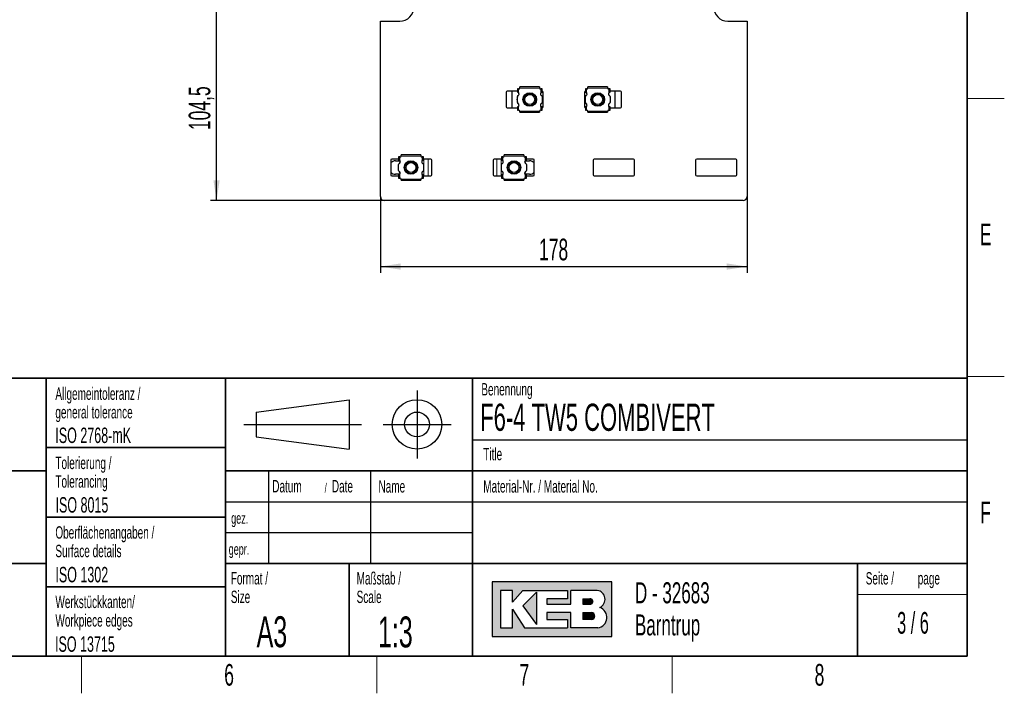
# Paper-space layout 'Blatt3' of a CAD drawing. Header units: millimetres. Extents: x 5 to 418, y 2 to 292.
# Tile 43 of 54: x 255 to 414, y 6 to 115. Entities that reach past the tile are written whole.
import ezdxf

# ---------------------------------------------------------------- set-up
doc = ezdxf.new("R2010")
doc.units = ezdxf.units.MM
doc.layers.add('SLD-0', color=7, linetype='Continuous')
doc.styles.add('SLDTEXTSTYLE0', font='TXT', dxfattribs={"width": 0.605})
doc.styles.add('SLDTEXTSTYLE1', font='TXT', dxfattribs={"width": 0.563})
doc.dimstyles.new('SLDDIMSTYLE0', dxfattribs={"dimtxt": 3.5, "dimasz": 3.302, "dimexe": 0, "dimexo": 0.0625, "dimgap": 0.875, "dimtad": 1, "dimlfac": 3, "dimrnd": 1e-09, "dimzin": 12, "dimdsep": 46, "dimtxsty": 'SLDTEXTSTYLE0', "dimsah": 1, "dimcen": 0.09, "dimadec": 0, "dimazin": 3, "dimtfac": 1, "dimtofl": 0, "dimtmove": 0, "dimatfit": 3, "dimfxl": 1, "dimfrac": 2, "dimtolj": 1, "dimtzin": 12, "dimarcsym": 0})

# ---------------------------------------------------------------- blocks, each defined once
blk = doc.blocks.new('SW_NOTE_0_45')
at = {"layer": 'SLD-0', "color": 0, "char_height": 2, "attachment_point": 1, "style": 'SLDTEXTSTYLE0'}
for s, insert in [('Keine Maße aus der Zeichnung abnehmen. /', (0, 2.5781354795)), ('Do not scale.', (0, -0.9218646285))]:
    blk.add_mtext(s, dxfattribs=dict(at, insert=insert))
blk = doc.blocks.new('SW_NOTE_0_47')
at = {"layer": 'SLD-0', "color": 0, "char_height": 2, "attachment_point": 1, "style": 'SLDTEXTSTYLE0'}
for s, insert in [('Werkstückkanten/', (0, 2.5781354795)), ('Workpiece edges', (0, -0.4218645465))]:
    blk.add_mtext(s, dxfattribs=dict(at, insert=insert))
blk = doc.blocks.new('SW_NOTE_0_48')
at = {"layer": 'SLD-0', "color": 0, "char_height": 2, "attachment_point": 1, "style": 'SLDTEXTSTYLE0'}
for s, insert in [('Oberflächenangaben /', (0, 2.5781354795)), ('Surface details', (0, -0.4218645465))]:
    blk.add_mtext(s, dxfattribs=dict(at, insert=insert))
blk = doc.blocks.new('SW_NOTE_0_49')
at = {"layer": 'SLD-0', "color": 0, "char_height": 2, "attachment_point": 1, "style": 'SLDTEXTSTYLE0'}
for s, insert in [('Tolerierung /', (0, 2.5781354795)), ('Tolerancing', (0, -0.4218645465))]:
    blk.add_mtext(s, dxfattribs=dict(at, insert=insert))
blk = doc.blocks.new('SW_NOTE_0_50')
at = {"layer": 'SLD-0', "color": 0, "char_height": 2, "attachment_point": 1, "style": 'SLDTEXTSTYLE0'}
for s, insert in [('Allgemeintoleranz /', (0, 2.5781354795)), ('general tolerance', (0, -0.4218645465))]:
    blk.add_mtext(s, dxfattribs=dict(at, insert=insert))
blk = doc.blocks.new('SW_NOTE_0_51')
at = {"layer": 'SLD-0', "color": 0, "char_height": 2, "attachment_point": 1, "style": 'SLDTEXTSTYLE0'}
for s, insert in [('Format /', (0, 2.5781354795)), ('Size', (0, -0.4218645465))]:
    blk.add_mtext(s, dxfattribs=dict(at, insert=insert))
blk = doc.blocks.new('SW_NOTE_0_52')
at = {"layer": 'SLD-0', "color": 0, "attachment_point": 1, "style": 'SLDTEXTSTYLE0'}
for s, insert, char_height in [('Datum', (0, 2.5781354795), 2), ('/', (8.4829859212, 2.0780460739), 1.5), ('Date', (9.6392361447, 2.5781354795), 2)]:
    blk.add_mtext(s, dxfattribs=dict(at, insert=insert, char_height=char_height))
blk = doc.blocks.new('SW_NOTE_0_53')
at = {"layer": 'SLD-0', "color": 0, "char_height": 2, "attachment_point": 1, "style": 'SLDTEXTSTYLE0'}
for s, insert in [('Maßstab /', (0, 2.5781354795)), ('Scale', (0, -0.4218645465))]:
    blk.add_mtext(s, dxfattribs=dict(at, insert=insert))
blk = doc.blocks.new('SW_NOTE_0_54')
at = {"layer": 'SLD-0', "color": 0, "char_height": 3.4, "attachment_point": 1, "style": 'SLDTEXTSTYLE0'}
for s, insert in [('D - 32683', (0, 4.3828303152)), ('Barntrup', (0, -0.8171696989))]:
    blk.add_mtext(s, dxfattribs=dict(at, insert=insert))
blk = doc.blocks.new('SW_NOTE_0_55')
at = {"layer": 'SLD-0', "color": 0, "char_height": 2, "attachment_point": 1, "style": 'SLDTEXTSTYLE0'}
for s, insert in [('Seite /', (0, 2.5781354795)), ('page', (8.413542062, 2.5784205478))]:
    blk.add_mtext(s, dxfattribs=dict(at, insert=insert))
blk = doc.blocks.new('_D_21')
at = {"layer": 'SLD-0', "color": 7}
for p, q in [((313.0734608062, 86.3825345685), (313.0734608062, 74.04200023)), ((372.4067941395, 86.3825345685), (372.4067941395, 74.04200023)), ((313.0734608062, 75.04200023), (372.4067941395, 75.04200023))]:
    blk.add_line(p, q, dxfattribs=at)
for points in [[(313.0734608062, 75.04200023), (316.3754608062, 74.53400023), (316.3754608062, 75.55000023)], [(372.4067941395, 75.04200023), (369.1047941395, 75.55000023), (369.1047941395, 74.53400023)]]:
    blk.add_solid(points, dxfattribs=at)
at = {"layer": 'SLD-0', "color": 7, "insert": (338.7297109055, 79.5537375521), "char_height": 3.5, "attachment_point": 1, "style": 'SLDTEXTSTYLE0'}
blk.add_mtext('178', dxfattribs=at)
blk = doc.blocks.new('_D_23')
at = {"layer": 'SLD-0', "color": 7}
for p, q in [((314.4067941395, 120.5492520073), (285.5734454, 120.5492520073)), ((286.5734454, 85.7158679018), (286.5734454, 120.5492520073)), ((313.7401274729, 85.7158679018), (285.5734454, 85.7158679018))]:
    blk.add_line(p, q, dxfattribs=at)
for points in [[(286.5734454, 120.5492520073), (286.0654454, 117.2472520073), (287.0814454, 117.2472520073)], [(286.5734454, 85.7158679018), (287.0814454, 89.0178679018), (286.0654454, 89.0178679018)]]:
    blk.add_solid(points, dxfattribs=at)
at = {"layer": 'SLD-0', "color": 7, "insert": (282.061708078, 97.1169351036), "char_height": 3.5, "attachment_point": 1, "rotation": 90, "style": 'SLDTEXTSTYLE0'}
blk.add_mtext('104,5', dxfattribs=at)

psp = doc.layouts.new('Blatt3')

# ---------------------------------------------------------------- hatches: boundary and pattern name
at = {"linetype": 'Continuous'}
h = psp.add_hatch(color=7, dxfattribs=at)
h.paths.add_polyline_path([(331.1423676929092, 15.18257760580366), (350.5207896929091, 15.18257760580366), (350.5207896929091, 24.04128480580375), (331.1423676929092, 24.04128480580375)], flags=0)
edge = h.paths.add_edge_path(flags=0)
edge.add_arc((347.9991875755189, 18.26988521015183), 1.720915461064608, -81.72003226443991, 70.17096003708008, ccw=False)
edge.add_line((348.2470169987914, 16.56690822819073), (348.2293995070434, 16.56675060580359))
edge.add_line((348.2293995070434, 16.56675060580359), (343.8767592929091, 16.56675060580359))
edge.add_line((343.8767592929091, 16.56675060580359), (343.8767592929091, 19.05826200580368))
edge.add_line((343.8767592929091, 19.05826200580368), (340.0010748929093, 19.05826200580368))
edge.add_line((340.0010748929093, 19.05826200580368), (340.0010748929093, 17.95092360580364))
edge.add_line((340.0010748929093, 17.95092360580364), (343.3230900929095, 17.95092360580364))
edge.add_line((343.3230900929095, 17.95092360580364), (343.3230900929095, 16.56675060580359))
edge.add_line((343.3230900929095, 16.56675060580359), (336.4022250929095, 16.56675060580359))
edge.add_line((336.4022250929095, 16.56675060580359), (334.4643828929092, 19.61193120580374))
edge.add_line((334.4643828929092, 19.61193120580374), (334.4643828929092, 16.56675060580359))
edge.add_line((334.4643828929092, 16.56675060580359), (332.5265406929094, 16.56675060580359))
edge.add_line((332.5265406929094, 16.56675060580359), (332.5265406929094, 22.65711180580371))
edge.add_line((332.5265406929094, 22.65711180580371), (334.4643828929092, 22.65711180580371))
edge.add_line((334.4643828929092, 22.65711180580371), (334.4643828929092, 20.71926960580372))
edge.add_line((334.4643828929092, 20.71926960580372), (336.1253904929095, 22.65711180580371))
edge.add_line((336.1253904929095, 22.65711180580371), (343.3230900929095, 22.65711180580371))
edge.add_line((343.3230900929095, 22.65711180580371), (343.3230900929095, 21.27293880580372))
edge.add_line((343.3230900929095, 21.27293880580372), (340.0010748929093, 21.27293880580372))
edge.add_line((340.0010748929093, 21.27293880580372), (340.0010748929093, 20.44243500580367))
edge.add_line((340.0010748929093, 20.44243500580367), (343.8767592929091, 20.44243500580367))
edge.add_line((343.8767592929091, 20.44243500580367), (343.8767592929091, 22.65711180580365))
edge.add_line((343.8767592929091, 22.65711180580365), (348.1497422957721, 22.65711180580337))
edge.add_line((348.1497422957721, 22.65711180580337), (348.151741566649, 22.65711180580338))
edge.add_line((348.151741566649, 22.65711180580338), (348.1521661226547, 22.65713246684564))
edge.add_arc((347.9523797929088, 21.20834406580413), 1.462498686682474, -64.4589412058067, 82.1484933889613, ccw=False)
psp.add_hatch(color=7, dxfattribs=at).paths.add_polyline_path([(338.3400672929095, 17.12041980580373), (338.3400672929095, 22.38027720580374), (336.1253904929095, 20.16560040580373)], flags=0)
h = psp.add_hatch(color=7, dxfattribs=at)
edge = h.paths.add_edge_path(flags=0)
edge.add_line((345.8146014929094, 20.44243500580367), (346.974194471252, 20.44243500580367))
edge.add_arc((347.0534490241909, 20.85768690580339), 0.4227474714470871, 259.1945394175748, 460.8054605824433)
edge.add_line((346.9741944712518, 21.27293880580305), (345.8146014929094, 21.27293880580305))
edge.add_line((345.8146014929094, 21.27293880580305), (345.8146014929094, 20.44243500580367))
h = psp.add_hatch(color=7, dxfattribs=at)
edge = h.paths.add_edge_path(flags=0)
edge.add_line((345.8146014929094, 17.95092360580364), (347.1991847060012, 17.95092360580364))
edge.add_arc((347.1991847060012, 18.50459280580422), 0.5536692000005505, 270.0000000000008, 450.0000000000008)
edge.add_line((347.1991847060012, 19.05826200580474), (347.1703327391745, 19.05826200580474))
edge.add_line((347.1703327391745, 19.05826200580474), (345.8146014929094, 19.05826200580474))
edge.add_line((345.8146014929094, 19.05826200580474), (345.8146014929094, 17.95092360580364))

# ---------------------------------------------------------------- linework, layer by layer
at = {"color": 7, "linetype": 'Continuous', "lineweight": 25}
for p, q in [((313.0734608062, 86.3825345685), (313.0734608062, 114.7492012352)), ((313.0734608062, 114.7492012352), (316.2067941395, 114.7492012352)), ((369.2734608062, 114.7492012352), (372.4067941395, 114.7492012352)), ((372.4067941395, 114.7492012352), (372.4067941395, 86.3825345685)), ((335.2401274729, 103.7758679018), (335.2401274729, 103.2640102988)), ((335.4317941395, 103.7758679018), (335.2401274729, 103.7758679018)), ((335.4317941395, 103.7758679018), (335.4751274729, 103.7758679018)), ((335.6401274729, 103.9408679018), (335.6395213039, 103.9267374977)), ((335.6401274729, 103.9408679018), (335.6401274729, 104.0992012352)), ((338.8401274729, 104.0992012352), (335.6401274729, 104.0992012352)), ((338.8401274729, 104.0992012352), (338.8401274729, 103.9408679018)), ((338.8407336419, 103.9267374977), (338.8401274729, 103.9408679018)), ((339.0051274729, 103.7758679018), (339.0484608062, 103.7758679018)), ((339.2401274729, 103.7758679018), (339.0484608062, 103.7758679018)), ((339.2401274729, 103.2640102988), (339.2401274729, 103.7758679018)), ((346.2401274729, 103.7758679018), (346.2401274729, 103.2640102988)), ((346.4317941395, 103.7758679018), (346.2401274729, 103.7758679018)), ((346.4317941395, 103.7758679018), (346.4751274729, 103.7758679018)), ((346.6401274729, 103.9408679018), (346.6395213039, 103.9267374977)), ((346.6401274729, 103.9408679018), (346.6401274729, 104.0992012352)), ((349.8401274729, 104.0992012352), (346.6401274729, 104.0992012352)), ((349.8401274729, 104.0992012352), (349.8401274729, 103.9408679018)), ((349.8407336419, 103.9267374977), (349.8401274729, 103.9408679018)), ((350.0051274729, 103.7758679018), (350.0484608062, 103.7758679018)), ((350.2401274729, 103.7758679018), (350.0484608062, 103.7758679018)), ((350.2401274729, 103.2640102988), (350.2401274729, 103.7758679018)), ((333.4067941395, 103.2492012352), (333.4067941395, 100.8825345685)), ((335.2401274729, 103.4158679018), (333.5734608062, 103.4158679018)), ((334.4067941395, 100.7158679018), (334.4067941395, 103.4158679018)), ((335.2401274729, 101.5768288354), (335.2401274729, 102.5549069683)), ((335.3743022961, 102.7169883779), (335.4763126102, 102.8341113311)), ((339.2401274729, 102.5549069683), (339.2401274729, 101.5768288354)), ((339.4067941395, 100.8825345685), (339.4067941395, 103.2492012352)), ((346.0734608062, 103.2492012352), (346.0734608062, 100.8825345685)), ((346.2401274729, 101.5768288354), (346.2401274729, 102.5549069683)), ((350.0039423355, 102.8341113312), (350.1059526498, 102.7169883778)), ((351.9067941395, 103.4158679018), (350.2401274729, 103.4158679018)), ((350.2401274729, 102.5549069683), (350.2401274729, 101.5768288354)), ((351.0734608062, 100.7158679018), (351.0734608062, 103.4158679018)), ((352.0734608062, 100.8825345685), (352.0734608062, 103.2492012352)), ((333.5734608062, 100.7158679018), (335.2401274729, 100.7158679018)), ((335.2401274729, 100.8677255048), (335.2401274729, 100.3558679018)), ((335.2401274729, 100.3558679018), (335.4317941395, 100.3558679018)), ((335.4763126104, 101.2976244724), (335.374302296, 101.4147474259)), ((335.4751274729, 100.3558679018), (335.4317941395, 100.3558679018)), ((339.0484608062, 100.3558679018), (339.0051274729, 100.3558679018)), ((339.0484608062, 100.3558679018), (339.2401274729, 100.3558679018)), ((339.2401274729, 100.3558679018), (339.2401274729, 100.8677255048)), ((346.2401274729, 100.8677255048), (346.2401274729, 100.3558679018)), ((346.2401274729, 100.3558679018), (346.4317941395, 100.3558679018)), ((346.4751274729, 100.3558679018), (346.4317941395, 100.3558679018)), ((350.1059526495, 101.4147474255), (350.0039423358, 101.2976244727)), ((350.0484608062, 100.3558679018), (350.0051274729, 100.3558679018)), ((350.0484608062, 100.3558679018), (350.2401274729, 100.3558679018)), ((350.2401274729, 100.3558679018), (350.2401274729, 100.8677255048)), ((350.2401274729, 100.7158679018), (351.9067941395, 100.7158679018)), ((335.6395213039, 100.2049983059), (335.6401274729, 100.1908679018)), ((335.6401274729, 100.0325345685), (335.6401274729, 100.1908679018)), ((335.6401274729, 100.0325345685), (338.8401274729, 100.0325345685)), ((338.8401274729, 100.1908679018), (338.8407336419, 100.2049983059)), ((338.8401274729, 100.1908679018), (338.8401274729, 100.0325345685)), ((346.6395213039, 100.2049983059), (346.6401274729, 100.1908679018)), ((346.6401274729, 100.0325345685), (346.6401274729, 100.1908679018)), ((346.6401274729, 100.0325345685), (349.8401274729, 100.0325345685)), ((349.8401274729, 100.1908679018), (349.8407336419, 100.2049983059)), ((349.8401274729, 100.1908679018), (349.8401274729, 100.0325345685)), ((316.0234608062, 92.4158679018), (314.9067941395, 92.4158679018)), ((316.0234608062, 92.7758679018), (316.0234608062, 92.2640102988)), ((316.2151274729, 92.7758679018), (316.0234608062, 92.7758679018)), ((316.2151274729, 92.7758679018), (316.2584608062, 92.7758679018)), ((316.4234608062, 92.9408679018), (316.4228546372, 92.9267374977)), ((316.4234608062, 92.9408679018), (316.4234608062, 93.0992012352)), ((319.6234608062, 93.0992012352), (316.4234608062, 93.0992012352)), ((319.6234608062, 93.0992012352), (319.6234608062, 92.9408679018)), ((319.6240669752, 92.9267374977), (319.6234608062, 92.9408679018)), ((319.7884608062, 92.7758679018), (319.8317941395, 92.7758679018)), ((320.0234608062, 92.7758679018), (319.8317941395, 92.7758679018)), ((320.0234608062, 92.2640102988), (320.0234608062, 92.7758679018)), ((321.2401274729, 92.4158679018), (320.0234608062, 92.4158679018)), ((332.6901274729, 92.4158679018), (331.4734608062, 92.4158679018)), ((332.6901274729, 92.7758679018), (332.6901274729, 92.2640102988)), ((332.8817941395, 92.7758679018), (332.6901274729, 92.7758679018)), ((332.8817941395, 92.7758679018), (332.9251274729, 92.7758679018)), ((333.0901274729, 92.9408679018), (333.0895213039, 92.9267374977)), ((333.0901274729, 92.9408679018), (333.0901274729, 93.0992012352)), ((336.2901274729, 93.0992012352), (333.0901274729, 93.0992012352)), ((336.2901274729, 93.0992012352), (336.2901274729, 92.9408679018)), ((336.2907336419, 92.9267374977), (336.2901274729, 92.9408679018)), ((336.4551274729, 92.7758679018), (336.4984608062, 92.7758679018)), ((336.6901274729, 92.7758679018), (336.4984608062, 92.7758679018)), ((336.6901274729, 92.2640102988), (336.6901274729, 92.7758679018)), ((337.8067941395, 92.4158679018), (336.6901274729, 92.4158679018)), ((354.0067941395, 92.4158679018), (347.6734608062, 92.4158679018)), ((370.5734608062, 92.4158679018), (364.2401274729, 92.4158679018)), ((314.7401274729, 92.2492012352), (314.7401274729, 89.8825345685)), ((315.5234608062, 92.1492012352), (316.2275909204, 92.1492012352)), ((316.0234608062, 90.5768288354), (316.0234608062, 91.5549069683)), ((316.2795112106, 92.0449694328), (316.1261444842, 91.698474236)), ((320.0234608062, 91.5549069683), (320.0234608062, 90.5768288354)), ((321.4067941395, 89.8825345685), (321.4067941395, 92.2492012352)), ((331.3067941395, 92.2492012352), (331.3067941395, 89.8825345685)), ((332.6901274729, 90.5768288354), (332.6901274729, 91.5549069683)), ((336.587443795, 91.6984742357), (336.4340770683, 92.0449694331)), ((336.4859973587, 92.1492012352), (337.1901274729, 92.1492012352)), ((336.6901274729, 91.5549069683), (336.6901274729, 90.5768288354)), ((337.9734608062, 89.8825345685), (337.9734608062, 92.2492012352)), ((347.5067941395, 92.2492012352), (347.5067941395, 89.8825345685)), ((354.1734608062, 89.8825345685), (354.1734608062, 92.2492012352)), ((364.0734608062, 92.2492012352), (364.0734608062, 89.8825345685)), ((370.7401274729, 89.8825345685), (370.7401274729, 92.2492012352)), ((314.9067941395, 89.7158679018), (316.0234608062, 89.7158679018)), ((316.2275909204, 89.9825345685), (315.5234608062, 89.9825345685)), ((316.0234608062, 89.8677255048), (316.0234608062, 89.3558679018)), ((316.0234608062, 89.3558679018), (316.2151274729, 89.3558679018)), ((316.2584608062, 89.3558679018), (316.2151274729, 89.3558679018)), ((316.4228546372, 89.2049983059), (316.4234608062, 89.1908679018)), ((316.4234608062, 89.0325345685), (316.4234608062, 89.1908679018)), ((319.6234608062, 89.1908679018), (319.6240669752, 89.2049983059)), ((319.6234608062, 89.1908679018), (319.6234608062, 89.0325345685)), ((319.8317941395, 89.3558679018), (319.7884608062, 89.3558679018)), ((319.8317941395, 89.3558679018), (320.0234608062, 89.3558679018)), ((320.0234608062, 89.3558679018), (320.0234608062, 89.8677255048)), ((320.0234608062, 89.7158679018), (321.2401274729, 89.7158679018)), ((331.4734608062, 89.7158679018), (332.6901274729, 89.7158679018)), ((332.6901274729, 89.8677255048), (332.6901274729, 89.3558679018)), ((332.6901274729, 89.3558679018), (332.8817941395, 89.3558679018)), ((332.9251274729, 89.3558679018), (332.8817941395, 89.3558679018)), ((333.0895213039, 89.2049983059), (333.0901274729, 89.1908679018)), ((333.0901274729, 89.0325345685), (333.0901274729, 89.1908679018)), ((336.2901274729, 89.1908679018), (336.2907336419, 89.2049983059)), ((336.2901274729, 89.1908679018), (336.2901274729, 89.0325345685)), ((336.4984608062, 89.3558679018), (336.4551274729, 89.3558679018)), ((337.1901274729, 89.9825345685), (336.4859973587, 89.9825345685)), ((336.4984608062, 89.3558679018), (336.6901274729, 89.3558679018)), ((336.6901274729, 89.3558679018), (336.6901274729, 89.8677255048)), ((336.6901274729, 89.7158679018), (337.8067941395, 89.7158679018)), ((347.6734608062, 89.7158679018), (354.0067941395, 89.7158679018)), ((364.2401274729, 89.7158679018), (370.5734608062, 89.7158679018)), ((316.4234608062, 89.0325345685), (319.6234608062, 89.0325345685)), ((333.0901274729, 89.0325345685), (336.2901274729, 89.0325345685)), ((371.7401274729, 85.7158679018), (313.7401274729, 85.7158679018))]:
    psp.add_line(p, q, dxfattribs=at)
at = {"color": 7, "linetype": 'Continuous', "lineweight": 18}
for p, q in [((335.4317941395, 103.1642992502), (335.4317941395, 103.7758679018)), ((335.6395213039, 103.9267374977), (338.8407336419, 103.9267374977)), ((339.0484608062, 103.7758679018), (339.0484608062, 103.1642992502)), ((346.4317941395, 103.1642992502), (346.4317941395, 103.7758679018)), ((346.6395213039, 103.9267374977), (349.8407336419, 103.9267374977)), ((350.0484608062, 103.7758679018), (350.0484608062, 103.1642992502)), ((335.4317941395, 100.3558679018), (335.4317941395, 100.9674365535)), ((339.0484608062, 100.9674365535), (339.0484608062, 100.3558679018)), ((346.4317941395, 100.3558679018), (346.4317941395, 100.9674365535)), ((350.0484608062, 100.9674365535), (350.0484608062, 100.3558679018)), ((338.8407336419, 100.2049983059), (335.6395213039, 100.2049983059)), ((349.8407336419, 100.2049983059), (346.6395213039, 100.2049983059)), ((316.2151274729, 92.1642992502), (316.2151274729, 92.7758679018)), ((316.4228546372, 92.9267374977), (319.6240669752, 92.9267374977)), ((319.8317941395, 92.7758679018), (319.8317941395, 92.1642992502)), ((320.1206984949, 92.4158679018), (320.1206984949, 89.7158679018)), ((320.813598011, 92.4158679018), (320.813598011, 89.7158679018)), ((331.8999902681, 92.4158679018), (331.8999902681, 89.7158679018)), ((332.5928897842, 92.4158679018), (332.5928897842, 89.7158679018)), ((332.8817941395, 92.1642992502), (332.8817941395, 92.7758679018)), ((333.0895213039, 92.9267374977), (336.2907336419, 92.9267374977)), ((336.4984608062, 92.7758679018), (336.4984608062, 92.1642992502)), ((316.2151274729, 89.3558679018), (316.2151274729, 89.9674365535)), ((319.6240669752, 89.2049983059), (316.4228546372, 89.2049983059)), ((319.8317941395, 89.9674365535), (319.8317941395, 89.3558679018)), ((332.8817941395, 89.3558679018), (332.8817941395, 89.9674365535)), ((336.2907336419, 89.2049983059), (333.0895213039, 89.2049983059)), ((336.4984608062, 89.9674365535), (336.4984608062, 89.3558679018))]:
    psp.add_line(p, q, dxfattribs=at)
at = {"color": 7, "linetype": 'Continuous', "lineweight": 25, "flags": 128}
for points in [[(316.126144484, 90.4332615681), (316.2337300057, 90.173195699), (316.2795112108, 90.0867663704)], [(336.4340770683, 90.0867663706), (336.4565747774, 90.1279638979), (336.587443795, 90.4332615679)]]:
    psp.add_lwpolyline(points, dxfattribs=at)
at = {"color": 7, "linetype": 'Continuous', "lineweight": 25}
for centre, radius in [((337.2401274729, 102.0658679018), 1.099999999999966), ((337.2401274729, 102.0658679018), 1.000000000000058), ((337.2401274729, 102.0658679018), 0.7955000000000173), ((348.2401274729, 102.0658679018), 1.100000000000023), ((348.2401274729, 102.0658679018), 0.9999999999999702), ((348.2401274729, 102.0658679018), 0.7954999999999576), ((318.0234608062, 91.0658679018), 1.099999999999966), ((318.0234608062, 91.0658679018), 0.9999999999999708), ((318.0234608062, 91.0658679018), 0.7955000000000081), ((334.6901274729, 91.0658679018), 1.100000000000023), ((334.6901274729, 91.0658679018), 1.000000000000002), ((334.6901274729, 91.0658679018), 0.7955000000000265)]:
    psp.add_circle(centre, radius, dxfattribs=at)
for centre, radius, start, end in [((316.2067941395, 117.0492012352), 2.299999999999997, 270, 90), ((369.2734608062, 117.0492012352), 2.299999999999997, 90, 270), ((335.4751274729, 103.9408679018), 0.164999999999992, 270, 355.0872399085), ((339.0051274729, 103.9408679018), 0.1650000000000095, 184.9127600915, 270), ((346.4751274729, 103.9408679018), 0.1650000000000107, 270, 355.0872399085), ((350.0051274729, 103.9408679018), 0.1650000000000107, 184.9127600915, 270), ((333.5734608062, 103.2492012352), 0.1666666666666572, 90, 180), ((336.2401274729, 102.0658679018), 1.08333333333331, 157.380135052, 202.619864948), ((335.3901274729, 102.5549069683), 0.1500000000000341, 114.0420759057, 180), ((335.2067941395, 102.9658679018), 0.3000000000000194, 294.0420759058, 41.4096221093), ((339.2734608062, 102.9658679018), 0.3000000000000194, 138.5903778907, 245.9579240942), ((339.0901274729, 102.5549069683), 0.1500000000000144, 0, 65.9579240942), ((339.2401274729, 103.2492012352), 0.1666666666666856, 0, 90), ((346.2401274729, 103.2492012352), 0.1666666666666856, 90, 180), ((346.3901274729, 102.5549069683), 0.1499999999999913, 114.0420759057, 180), ((346.2067941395, 102.9658679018), 0.3000000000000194, 294.0420759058, 41.4096221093), ((350.2734608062, 102.9658679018), 0.2999999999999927, 138.5903778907, 245.9579240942), ((350.0901274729, 102.5549069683), 0.1499999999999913, 0, 65.9579240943), ((349.2401274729, 102.0658679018), 1.083333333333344, 337.380135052, 22.619864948), ((351.9067941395, 103.2492012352), 0.1666666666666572, 0, 90), ((333.5734608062, 100.8825345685), 0.1666666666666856, 180, 270), ((335.3901274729, 101.5768288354), 0.1500000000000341, 180, 245.9579240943), ((335.2067941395, 101.1658679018), 0.3000000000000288, 318.5903778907, 65.9579240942), ((335.4751274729, 100.1908679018), 0.1649999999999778, 4.9127600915, 90), ((339.0051274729, 100.1908679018), 0.1650000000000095, 90, 175.0872399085), ((339.2734608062, 101.1658679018), 0.3000000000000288, 114.0420759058, 221.4096221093), ((339.0901274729, 101.5768288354), 0.1500000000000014, 294.0420759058, 0), ((339.2401274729, 100.8825345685), 0.1666666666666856, 270, 0), ((346.2401274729, 100.8825345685), 0.1666666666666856, 180, 270), ((346.3901274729, 101.5768288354), 0.1499999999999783, 180, 245.9579240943), ((346.2067941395, 101.1658679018), 0.3000000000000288, 318.5903778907, 65.9579240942), ((346.4751274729, 100.1908679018), 0.1650000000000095, 4.9127600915, 90), ((350.0051274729, 100.1908679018), 0.1650000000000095, 90, 175.0872399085), ((350.2734608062, 101.1658679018), 0.3000000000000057, 114.0420759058, 221.4096221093), ((350.0901274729, 101.5768288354), 0.1499999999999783, 294.0420759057, 0), ((351.9067941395, 100.8825345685), 0.1666666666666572, 270, 0), ((314.9067941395, 92.2492012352), 0.1666666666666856, 90, 180), ((316.2584608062, 92.9408679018), 0.1650000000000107, 270, 355.0872399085), ((319.7884608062, 92.9408679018), 0.1650000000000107, 184.9127600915, 270), ((321.2401274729, 92.2492012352), 0.1666666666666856, 0, 90), ((331.4734608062, 92.2492012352), 0.1666666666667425, 90, 180), ((332.9251274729, 92.9408679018), 0.1650000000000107, 270, 355.0872399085), ((336.4551274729, 92.9408679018), 0.1650000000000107, 184.9127600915, 270), ((337.8067941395, 92.2492012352), 0.1666666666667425, 0, 90), ((347.6734608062, 92.2492012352), 0.1666666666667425, 90, 180), ((354.0067941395, 92.2492012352), 0.1666666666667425, 0, 90), ((364.2401274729, 92.2492012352), 0.1666666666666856, 90, 180), ((370.5734608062, 92.2492012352), 0.1666666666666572, 0, 90), ((315.5234608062, 91.0658679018), 1.083333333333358, 90, 136.3091047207), ((316.1734608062, 91.5549069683), 0.1499999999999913, 114.0420759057, 180), ((315.9901274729, 91.9658679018), 0.3000000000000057, 294.0420759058, 41.4096221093), ((320.0567941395, 91.9658679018), 0.3000000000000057, 138.5903778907, 245.9579240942), ((319.8734608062, 91.5549069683), 0.1500000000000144, 0, 65.9579240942), ((332.8401274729, 91.5549069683), 0.1499999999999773, 114.0420759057, 180), ((332.6567941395, 91.9658679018), 0.3000000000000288, 294.0420759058, 41.4096221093), ((336.7234608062, 91.9658679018), 0.3000000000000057, 138.5903778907, 245.9579240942), ((336.5401274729, 91.5549069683), 0.1499999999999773, 0, 65.9579240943), ((337.1901274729, 91.0658679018), 1.083333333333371, 43.6908952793, 90), ((315.5234608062, 91.0658679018), 1.083333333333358, 223.6908952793, 270), ((314.9067941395, 89.8825345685), 0.1666666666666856, 180, 270), ((316.1734608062, 90.5768288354), 0.1499999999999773, 180, 245.9579240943), ((315.9901274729, 90.1658679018), 0.3000000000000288, 318.5903778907, 65.9579240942), ((316.2584608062, 89.1908679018), 0.1650000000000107, 4.9127600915, 90), ((319.7884608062, 89.1908679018), 0.1650000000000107, 90, 175.0872399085), ((320.0567941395, 90.1658679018), 0.3000000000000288, 114.0420759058, 221.4096221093), ((319.8734608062, 90.5768288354), 0.1499999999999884, 294.0420759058, 0), ((321.2401274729, 89.8825345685), 0.1666666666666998, 270, 0), ((331.4734608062, 89.8825345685), 0.1666666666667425, 180, 270), ((332.8401274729, 90.5768288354), 0.1499999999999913, 180, 245.9579240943), ((332.6567941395, 90.1658679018), 0.3000000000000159, 318.5903778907, 65.9579240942), ((332.9251274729, 89.1908679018), 0.1650000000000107, 4.9127600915, 90), ((336.4551274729, 89.1908679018), 0.1650000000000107, 90, 175.0872399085), ((336.7234608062, 90.1658679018), 0.2999999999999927, 114.0420759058, 221.4096221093), ((336.5401274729, 90.5768288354), 0.1499999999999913, 294.0420759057, 0), ((337.1901274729, 91.0658679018), 1.083333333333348, 270, 316.3091047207), ((337.8067941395, 89.8825345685), 0.1666666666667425, 270, 0), ((347.6734608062, 89.8825345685), 0.1666666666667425, 180, 270), ((354.0067941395, 89.8825345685), 0.1666666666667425, 270, 0), ((364.2401274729, 89.8825345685), 0.1666666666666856, 180, 270), ((370.5734608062, 89.8825345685), 0.1666666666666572, 270, 0), ((313.7401274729, 86.3825345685), 0.6666666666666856, 180, 270), ((371.7401274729, 86.3825345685), 0.6666666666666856, 270, 0)]:
    psp.add_arc(centre, radius, start, end, dxfattribs=at)
for points, knots in [([(335.2401274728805, 103.2640102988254), (335.2421798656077, 103.2638177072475), (335.2462861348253, 103.2634323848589), (335.2780611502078, 103.2582180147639), (335.3227175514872, 103.2442232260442), (335.3726853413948, 103.2179989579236), (335.4090633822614, 103.1890019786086), (335.4271374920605, 103.1693598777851), (335.4317941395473, 103.1642992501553)], [0, 0, 0, 0, 0.1935722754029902, 0.3872844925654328, 0.5764332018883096, 0.7553252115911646, 0.9369615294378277, 1, 1, 1, 1]), ([(339.0484608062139, 103.1642992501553), (339.0651561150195, 103.1808096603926), (339.0986624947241, 103.2139449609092), (339.1559515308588, 103.2436378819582), (339.2014096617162, 103.2579559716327), (339.2334119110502, 103.2633949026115), (339.2377798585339, 103.2637951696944), (339.2401274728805, 103.2640102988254)], [0, 0, 0, 0, 0.2136915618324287, 0.4288648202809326, 0.6133709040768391, 0.7922007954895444, 1, 1, 1, 1]), ([(346.2401274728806, 103.2640102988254), (346.2421798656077, 103.2638177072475), (346.2462861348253, 103.2634323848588), (346.2780611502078, 103.2582180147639), (346.3227175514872, 103.2442232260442), (346.3726853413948, 103.2179989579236), (346.4090633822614, 103.1890019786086), (346.4271374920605, 103.1693598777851), (346.4317941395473, 103.1642992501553)], [0, 0, 0, 0, 0.1935722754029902, 0.3872844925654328, 0.5764332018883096, 0.7553252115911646, 0.9369615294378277, 1, 1, 1, 1]), ([(350.0484608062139, 103.1642992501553), (350.0651561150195, 103.1808096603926), (350.0986624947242, 103.2139449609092), (350.1559515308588, 103.2436378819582), (350.2014096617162, 103.2579559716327), (350.2334119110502, 103.2633949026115), (350.2377798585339, 103.2637951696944), (350.2401274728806, 103.2640102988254)], [0, 0, 0, 0, 0.2136915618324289, 0.4288648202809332, 0.6133709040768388, 0.7922007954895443, 1, 1, 1, 1]), ([(335.4317941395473, 100.9674365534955), (335.4150988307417, 100.9509261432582), (335.381592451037, 100.9177908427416), (335.3243034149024, 100.8880979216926), (335.2788452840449, 100.8737798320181), (335.246843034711, 100.8683409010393), (335.2424750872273, 100.8679406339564), (335.2401274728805, 100.8677255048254)], [0, 0, 0, 0, 0.2136915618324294, 0.4288648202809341, 0.61337090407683, 0.7922007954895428, 1, 1, 1, 1]), ([(339.2401274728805, 100.8677255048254), (339.2380750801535, 100.8679180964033), (339.2339688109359, 100.8683034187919), (339.2021937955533, 100.8735177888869), (339.157537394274, 100.8875125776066), (339.1075696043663, 100.9137368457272), (339.0711915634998, 100.9427338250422), (339.0531174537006, 100.9623759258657), (339.0484608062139, 100.9674365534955)], [0, 0, 0, 0, 0.1935722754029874, 0.3872844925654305, 0.5764332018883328, 0.7553252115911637, 0.9369615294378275, 1, 1, 1, 1]), ([(346.4317941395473, 100.9674365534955), (346.4150988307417, 100.9509261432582), (346.3815924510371, 100.9177908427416), (346.3243034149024, 100.8880979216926), (346.2788452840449, 100.8737798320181), (346.246843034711, 100.8683409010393), (346.2424750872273, 100.8679406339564), (346.2401274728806, 100.8677255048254)], [0, 0, 0, 0, 0.2136915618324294, 0.4288648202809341, 0.61337090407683, 0.7922007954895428, 1, 1, 1, 1]), ([(350.2401274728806, 100.8677255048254), (350.2380750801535, 100.8679180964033), (350.2339688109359, 100.868303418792), (350.2021937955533, 100.8735177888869), (350.157537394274, 100.8875125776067), (350.1075696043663, 100.9137368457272), (350.0711915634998, 100.9427338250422), (350.0531174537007, 100.9623759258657), (350.0484608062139, 100.9674365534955)], [0, 0, 0, 0, 0.1935722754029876, 0.387284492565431, 0.5764332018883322, 0.7553252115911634, 0.9369615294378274, 1, 1, 1, 1]), ([(316.0234608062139, 92.26401029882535), (316.025513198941, 92.26381770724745), (316.0296194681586, 92.26343238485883), (316.0613944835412, 92.2582180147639), (316.1060508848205, 92.24422322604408), (316.1560186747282, 92.21799895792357), (316.1923967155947, 92.18900197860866), (316.2104708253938, 92.16935987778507), (316.2151274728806, 92.16429925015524)], [0, 0, 0, 0, 0.1935722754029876, 0.387284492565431, 0.5764332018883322, 0.7553252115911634, 0.9369615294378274, 1, 1, 1, 1]), ([(319.8317941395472, 92.16429925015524), (319.8484894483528, 92.18080966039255), (319.8819958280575, 92.21394496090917), (319.9392848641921, 92.24363788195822), (319.9847429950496, 92.25795597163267), (320.0167452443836, 92.26339490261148), (320.0211131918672, 92.2637951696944), (320.0234608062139, 92.26401029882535)], [0, 0, 0, 0, 0.2136915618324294, 0.4288648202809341, 0.61337090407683, 0.7922007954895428, 1, 1, 1, 1]), ([(332.6901274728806, 92.2640102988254), (332.6921798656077, 92.26381770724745), (332.6962861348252, 92.26343238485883), (332.7280611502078, 92.2582180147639), (332.7727175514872, 92.24422322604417), (332.8226853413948, 92.21799895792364), (332.8590633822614, 92.18900197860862), (332.8771374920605, 92.16935987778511), (332.8817941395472, 92.16429925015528)], [0, 0, 0, 0, 0.1935722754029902, 0.3872844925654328, 0.5764332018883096, 0.7553252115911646, 0.9369615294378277, 1, 1, 1, 1]), ([(336.4984608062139, 92.16429925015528), (336.5151561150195, 92.18080966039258), (336.5486624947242, 92.21394496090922), (336.6059515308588, 92.24363788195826), (336.6514096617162, 92.25795597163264), (336.6834119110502, 92.26339490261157), (336.6877798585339, 92.26379516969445), (336.6901274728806, 92.2640102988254)], [0, 0, 0, 0, 0.2136915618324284, 0.4288648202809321, 0.6133709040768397, 0.7922007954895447, 1, 1, 1, 1]), ([(316.2151274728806, 89.96743655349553), (316.198432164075, 89.95092614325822), (316.1649257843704, 89.91779084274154), (316.1076367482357, 89.88809792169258), (316.0621786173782, 89.87377983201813), (316.0301763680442, 89.86834090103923), (316.0258084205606, 89.8679406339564), (316.0234608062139, 89.8677255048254)], [0, 0, 0, 0, 0.2136915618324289, 0.4288648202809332, 0.6133709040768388, 0.7922007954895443, 1, 1, 1, 1]), ([(320.0234608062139, 89.8677255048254), (320.0214084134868, 89.86791809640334), (320.0173021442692, 89.8683034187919), (319.9855271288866, 89.87351778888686), (319.9408707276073, 89.88751257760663), (319.8909029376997, 89.91373684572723), (319.8545248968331, 89.94273382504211), (319.836450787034, 89.96237592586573), (319.8317941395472, 89.96743655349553)], [0, 0, 0, 0, 0.1935722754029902, 0.3872844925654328, 0.5764332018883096, 0.7553252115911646, 0.9369615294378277, 1, 1, 1, 1]), ([(332.8817941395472, 89.96743655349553), (332.8650988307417, 89.95092614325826), (332.831592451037, 89.91779084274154), (332.7743034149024, 89.8880979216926), (332.7288452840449, 89.87377983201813), (332.6968430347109, 89.86834090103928), (332.6924750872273, 89.8679406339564), (332.6901274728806, 89.8677255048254)], [0, 0, 0, 0, 0.2136915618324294, 0.4288648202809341, 0.61337090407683, 0.7922007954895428, 1, 1, 1, 1]), ([(336.6901274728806, 89.8677255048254), (336.6880750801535, 89.8679180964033), (336.6839688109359, 89.86830341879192), (336.6521937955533, 89.87351778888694), (336.6075373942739, 89.88751257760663), (336.5575696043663, 89.91373684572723), (336.5211915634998, 89.94273382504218), (336.5031174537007, 89.96237592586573), (336.4984608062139, 89.96743655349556)], [0, 0, 0, 0, 0.1935722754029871, 0.3872844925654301, 0.5764332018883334, 0.7553252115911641, 0.9369615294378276, 1, 1, 1, 1])]:
    psp.add_open_spline(points, degree=3, knots=knots, dxfattribs=at)
at = {"layer": 'SLD-0', "lineweight": 35}
for p, q in [((408, 12), (408, 282.5)), ((135, 57), (408, 57)), ((259, 57), (259, 12)), ((288, 57), (288, 12)), ((328, 57.0000000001), (328, 12)), ((408, 57), (408, 12)), ((259, 45.75), (288, 45.75)), ((202.5, 42), (259, 42)), ((408, 42), (288, 42)), ((259, 34.5), (288, 34.5)), ((202.5, 27), (259, 27)), ((288, 27), (408, 27)), ((308, 27), (308, 12)), ((390.2572074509, 27), (390.2572074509, 12)), ((259, 23.25), (288, 23.25)), ((26, 12), (408, 12)), ((135, 12), (408, 12))]:
    psp.add_line(p, q, dxfattribs=at)
at = {"layer": 'SLD-0', "lineweight": 18}
for p, q in [((408, 102.25), (414, 102.25)), ((408, 57.25), (414, 57.25)), ((390.2572074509, 22), (408, 22)), ((264.75, 6), (264.75, 12)), ((312.5, 6), (312.5, 12)), ((360.25, 6), (360.25, 12))]:
    psp.add_line(p, q, dxfattribs=at)
at = {"layer": 'SLD-0'}
for p, q in [((319, 55), (319, 44)), ((293, 51.5), (308, 53.5)), ((308, 53.5), (308, 45.5)), ((293, 51.5), (293, 47.5)), ((291, 49.5), (310, 49.5)), ((313.5, 49.5), (324.5, 49.5)), ((293, 47.5), (308, 45.5)), ((328, 47.0000000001), (408, 47.0000000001)), ((295, 42), (295, 27)), ((311.5, 42), (311.5, 27)), ((288, 37), (408, 37)), ((288, 32), (328, 32)), ((348.1497422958, 22.6571118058), (348.1517415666, 22.6571118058)), ((348.1517415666, 22.6571118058), (348.1521661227, 22.6571324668)), ((348.229399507, 16.5667506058), (348.2470169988, 16.5669082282))]:
    psp.add_line(p, q, dxfattribs=at)
at = {"layer": 'SLD-0', "linetype": 'Continuous'}
for p, q in [((350.5207896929, 24.0412848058), (331.1423676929, 24.0412848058)), ((331.1423676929, 24.0412848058), (331.1423676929, 15.1825776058)), ((350.5207896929, 15.1825776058), (350.5207896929, 24.0412848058)), ((334.4643828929, 22.6571118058), (332.5265406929, 22.6571118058)), ((332.5265406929, 22.6571118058), (332.5265406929, 16.5667506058)), ((334.4643828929, 20.7192696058), (336.1253904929, 22.6571118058)), ((334.4643828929, 20.7192696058), (334.4643828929, 22.6571118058)), ((336.1253904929, 22.6571118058), (343.3230900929, 22.6571118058)), ((338.3400672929, 22.3802772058), (336.1253904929, 20.1656004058)), ((338.3400672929, 22.3802772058), (338.3400672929, 17.1204198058)), ((343.3230900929, 22.6571118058), (343.3230900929, 21.2729388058)), ((348.1497422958, 22.6571118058), (343.8767592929, 22.6571118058)), ((343.8767592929, 20.4424350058), (343.8767592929, 22.6571118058)), ((348.1497422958, 22.6571118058), (348.1517415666, 22.6571118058)), ((348.1517415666, 22.6571118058), (348.1521661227, 22.6571324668)), ((340.0010748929, 21.2729388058), (340.0010748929, 20.4424350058)), ((343.3230900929, 21.2729388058), (340.0010748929, 21.2729388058)), ((345.8146014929, 21.2729388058), (346.9741944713, 21.2729388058)), ((345.8146014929, 21.2729388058), (345.8146014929, 20.4424350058)), ((334.4643828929, 16.5667506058), (334.4643828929, 19.6119312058)), ((334.4643828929, 19.6119312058), (336.4022250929, 16.5667506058)), ((336.1253904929, 20.1656004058), (338.3400672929, 17.1204198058)), ((340.0010748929, 20.4424350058), (343.8767592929, 20.4424350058)), ((345.8146014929, 20.4424350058), (346.9741944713, 20.4424350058)), ((340.0010748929, 19.0582620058), (340.0010748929, 17.9509236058)), ((343.8767592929, 19.0582620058), (340.0010748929, 19.0582620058)), ((340.0010748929, 17.9509236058), (343.3230900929, 17.9509236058)), ((343.3230900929, 17.9509236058), (343.3230900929, 16.5667506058)), ((343.8767592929, 16.5667506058), (343.8767592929, 19.0582620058)), ((345.8146014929, 19.0582620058), (347.199184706, 19.0582620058)), ((345.8146014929, 19.0582620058), (345.8146014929, 17.9509236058)), ((347.199184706, 17.9509236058), (345.8146014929, 17.9509236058)), ((347.1703327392, 19.0582620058), (347.199184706, 19.0582620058)), ((332.5265406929, 16.5667506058), (334.4643828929, 16.5667506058)), ((336.4022250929, 16.5667506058), (343.3230900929, 16.5667506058)), ((348.229399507, 16.5667506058), (343.8767592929, 16.5667506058)), ((348.229399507, 16.5667506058), (348.2470169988, 16.5669082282)), ((331.1423676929, 15.1825776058), (350.5207896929, 15.1825776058))]:
    psp.add_line(p, q, dxfattribs=at)
at = {"layer": 'SLD-0'}
for radius in [3.999999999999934, 1.999999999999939]:
    psp.add_circle((319, 49.5), radius, dxfattribs=at)
at = {"layer": 'SLD-0', "linetype": 'Continuous'}
for centre, radius, start, end in [((347.9523797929, 21.2083440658), 1.462498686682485, 295.5410587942, 82.1484933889), ((347.0534490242, 20.8576869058), 0.4227474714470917, 259.1945394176, 100.8054605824), ((347.9991875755, 18.2698852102), 1.720915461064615, 278.2799677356, 70.1709600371), ((347.199184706, 18.5045928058), 0.5536692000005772, 270, 90)]:
    psp.add_arc(centre, radius, start, end, dxfattribs=at)

# ---------------------------------------------------------------- block references
at = {"layer": 'SLD-0'}
for name, p in [('SW_NOTE_0_50', (260.5043854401, 52.9003064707)), ('SW_NOTE_0_49', (260.5022836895, 41.7004098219)), ('SW_NOTE_0_52', (295.5861619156, 37.9261102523)), ('SW_NOTE_0_48', (260.5027641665, 30.4450935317)), ('SW_NOTE_0_51', (288.8790098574, 23.0287702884)), ('SW_NOTE_0_53', (309.2314641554, 23.0287700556)), ('SW_NOTE_0_55', (391.5827404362, 23.0329928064)), ('SW_NOTE_0_54', (354.2591907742, 19.5828264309)), ('SW_NOTE_0_45', (204.4639500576, 20.1508694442)), ('SW_NOTE_0_47', (260.5090753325, 19.2125013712))]:
    psp.add_blockref(name, p, dxfattribs=at)

# ---------------------------------------------------------------- texts
for s, insert, char_height, attachment_point, style in [('E', (410.9815679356, 82.0010772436), 3.5, 2, 'SLDTEXTSTYLE0'), ('Benennung', (329.4092408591, 56.1865848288), 2, 1, 'SLDTEXTSTYLE0'), ('F6-4 TW5 COMBIVERT', (329.222041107, 52.8643539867), 4.4, 1, 'SLDTEXTSTYLE0'), ('ISO 2768-mK', (260.4940938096, 48.9932287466), 2.5, 1, 'SLDTEXTSTYLE0'), ('Title', (329.7169273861, 45.7051426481), 2, 1, 'SLDTEXTSTYLE0'), ('Name', (312.770034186, 40.4793879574), 2, 1, 'SLDTEXTSTYLE0'), ('Material-Nr. / Material No.', (329.7169273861, 40.4793879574), 2, 1, 'SLDTEXTSTYLE0'), ('ISO 8015', (260.5277662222, 37.732972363), 2.5, 1, 'SLDTEXTSTYLE0'), ('F', (410.9536166, 37.0010772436), 3.5, 2, 'SLDTEXTSTYLE0'), ('gez.', (288.9470592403, 35.2328921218), 1.8, 1, 'SLDTEXTSTYLE0'), ('gepr.', (288.5445949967, 30.2118970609), 1.8, 1, 'SLDTEXTSTYLE0'), ('ISO 1302', (260.5038336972, 26.4529504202), 2.5, 1, 'SLDTEXTSTYLE0'), ('3 / 6', (399.2292201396, 19.1523676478), 3.5, 2, 'SLDTEXTSTYLE1'), ('A3', (293.0566699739, 18.4626222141), 5, 1, 'SLDTEXTSTYLE0'), ('1:3', (312.6833009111, 18.426931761), 5, 1, 'SLDTEXTSTYLE0'), ('ISO 13715', (260.4472726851, 15.2160422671), 2.5, 1, 'SLDTEXTSTYLE0'), ('6', (288.6027123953, 10.7429955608), 3.5, 2, 'SLDTEXTSTYLE0'), ('7', (336.3527123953, 10.7429955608), 3.5, 2, 'SLDTEXTSTYLE0'), ('8', (384.1027123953, 10.7429955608), 3.5, 2, 'SLDTEXTSTYLE0')]:
    psp.add_mtext(s, dxfattribs=dict(at, insert=insert, char_height=char_height, attachment_point=attachment_point, style=style))

# ---------------------------------------------------------------- dimensions: what is measured, and where the dimension line sits
at = {"layer": 'SLD-0', "color": 7}
dim = psp.add_linear_dim(base=(286.5734454, 120.5492520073), p1=(313.7401274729, 85.7158679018), p2=(314.4067941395, 120.5492520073), angle=90, dimstyle='SLDDIMSTYLE0', dxfattribs=at)
dim.commit()
dim.dimension.update_dxf_attribs({"geometry": '_D_23', "text_midpoint": (286.5734454, 103.1325599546), "dimtype": 160})
dim = psp.add_linear_dim(base=(372.4067941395, 75.04200023), p1=(313.0734608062, 86.3825345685), p2=(372.4067941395, 86.3825345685), dimstyle='SLDDIMSTYLE0', dxfattribs=at)
dim.commit()
dim.dimension.update_dxf_attribs({"geometry": '_D_21', "text_midpoint": (342.7401274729, 75.04200023), "dimtype": 160})

doc.saveas('drawing.dxf')
